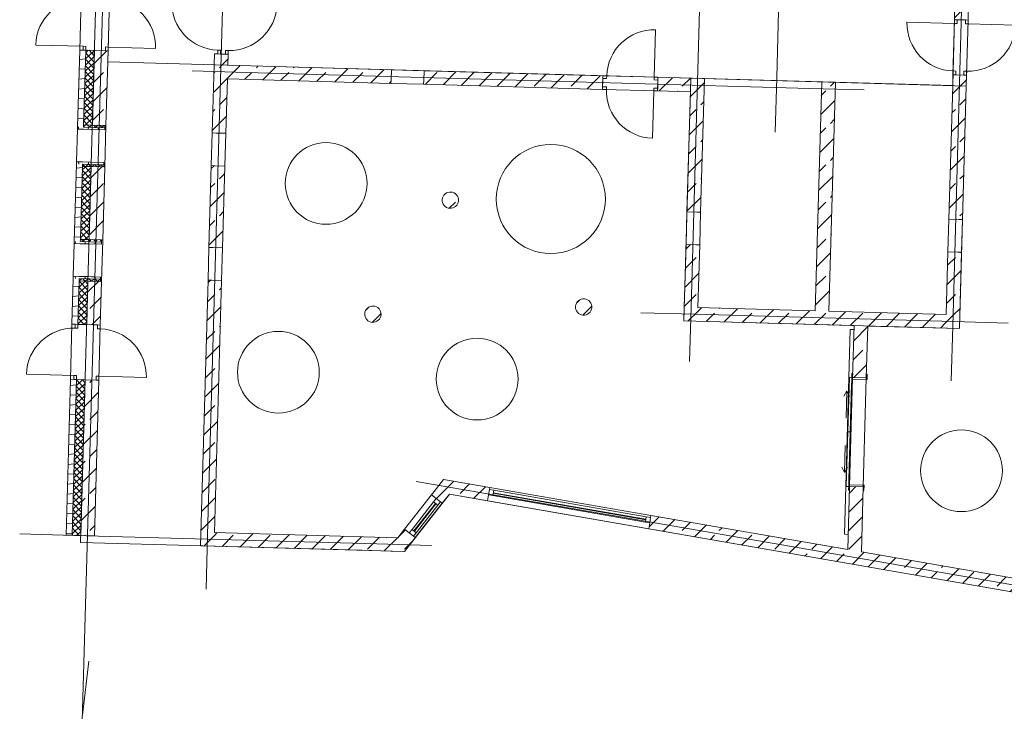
# Model space of a CAD drawing. Extents: x -22247 to 417655, y -187892 to 17509.
# Tile 5 of 62: x -18764 to -715, y -144680 to -131997. Entities that reach past the tile are written whole.
import ezdxf
from ezdxf.lldxf.tags import DXFTag

# ---------------------------------------------------------------- set-up
doc = ezdxf.new("R2010")
doc.units = 0
doc.header["$LTSCALE"] = 50
for name, color, linetype, lineweight in [('02 Raster Gebäude', 7, 'Continuous', 25), ('20 Außenwände', 7, 'Continuous', 25), ('20 Dach Stb-Decke', 7, 'Continuous', 25), ('20 Innenwände', 7, 'Continuous', 25), ('20 Stützen', 7, 'Continuous', 25)]:
    doc.layers.add(name, color=color, linetype=linetype, lineweight=lineweight)
tags = doc.linetypes.add('Raster', pattern=[0.8, 0.4, -0.2, 0, -0.2]).pattern_tags.tags
tags[10:11] = [DXFTag(74, 4), DXFTag(75, 0), DXFTag(340, '0'), DXFTag(46, 1.0), DXFTag(50, 0.0), DXFTag(44, 0.0), DXFTag(45, 0.0)]
tags[8:9] = [DXFTag(74, 4), DXFTag(75, 0), DXFTag(340, '0'), DXFTag(46, 1.0), DXFTag(50, 0.0), DXFTag(44, 0.0), DXFTag(45, 0.0)]
tags[6:7] = [DXFTag(74, 4), DXFTag(75, 0), DXFTag(340, '0'), DXFTag(46, 1.0), DXFTag(50, 0.0), DXFTag(44, 0.0), DXFTag(45, 0.0)]
tags[4:5] = [DXFTag(74, 4), DXFTag(75, 0), DXFTag(340, '0'), DXFTag(46, 1.0), DXFTag(50, 0.0), DXFTag(44, 0.0), DXFTag(45, 0.0)]
tags = doc.linetypes.add('Strichlinie eng', pattern=[0.46, 0.3, -0.16]).pattern_tags.tags
tags[6:7] = [DXFTag(74, 4), DXFTag(75, 0), DXFTag(340, '0'), DXFTag(46, 1.0), DXFTag(50, 0.0), DXFTag(44, 0.0), DXFTag(45, 0.0)]
tags[4:5] = [DXFTag(74, 4), DXFTag(75, 0), DXFTag(340, '0'), DXFTag(46, 1.0), DXFTag(50, 0.0), DXFTag(44, 0.0), DXFTag(45, 0.0)]
tags = doc.linetypes.add('Öffnungslinie Tür Fenster', pattern=[0.46, 0.3, -0.16]).pattern_tags.tags
tags[6:7] = [DXFTag(74, 4), DXFTag(75, 0), DXFTag(340, '0'), DXFTag(46, 1.0), DXFTag(50, 0.0), DXFTag(44, 0.0), DXFTag(45, 0.0)]
tags[4:5] = [DXFTag(74, 4), DXFTag(75, 0), DXFTag(340, '0'), DXFTag(46, 1.0), DXFTag(50, 0.0), DXFTag(44, 0.0), DXFTag(45, 0.0)]
pattern_1 = [(5, (0, 0), (-15.68803, 179.31504), [])]
pattern_2 = [(313.38, (0, 0), (58.14516, 54.946706), []), (43.38, (0, 0), (-54.946706, 58.14516), [])]
pattern_3 = [(45, (0, 0), (-339.4113, 339.4113), []), (45, (-169.7, 169.7), (-339.4113, 339.4113), [360, -120])]

msp = doc.modelspace()

# ---------------------------------------------------------------- hatches: boundary and pattern name
at = {"layer": '20 Außenwände', "linetype": 'Continuous', "lineweight": 0, "ltscale": 3.71293e-05}
h = msp.add_hatch(dxfattribs=at)
h.set_pattern_fill('Holz_Vollholz_Längsholz__7F', scale=1000, style=0, pattern_type=2)
h.set_pattern_definition(pattern_1)
h.paths.add_polyline_path([(-17703, -133963), (-17593, -133966), (-17553, -132557), (-17663, -132553)])
h = msp.add_hatch(dxfattribs=at)
h.set_pattern_fill('Dämmung_hart_2_0009', scale=1000, style=0, pattern_type=2)
h.set_pattern_definition(pattern_2)
h.paths.add_polyline_path([(-17553, -132557), (-17592, -133926), (-17432, -133931), (-17393, -132561)])
h = msp.add_hatch(dxfattribs=at)
h.set_pattern_fill('Beton_Stahlbeton_0009', scale=1000, style=0, pattern_type=2)
h.set_pattern_definition(pattern_3)
h.paths.add_polyline_path([(-17432, -133931), (-17202, -133937), (-17182, -133938), (-17144, -132568), (-17393, -132561)])
h = msp.add_hatch(dxfattribs=at)
h.set_pattern_fill('Dämmung_hart_2_0009', scale=1000, style=0, pattern_type=2)
h.set_pattern_definition(pattern_2)
h.paths.add_polyline_path([(-17592, -133926), (-17593, -133966), (-17203, -133977), (-17202, -133937)])
h = msp.add_hatch(dxfattribs=at)
h.set_pattern_fill('Holz_Vollholz_Längsholz__7F', scale=1000, style=0, pattern_type=2)
h.set_pattern_definition([(85, (-17712.84, -134302.74), (-179.315, 15.69), [])])
h.paths.add_polyline_path([(-17703, -133963), (-17704, -134003), (-17205, -134017), (-17203, -133977)])
h = msp.add_hatch(dxfattribs=at)
h.set_pattern_fill('Holz_Vollholz_Längsholz__7F', scale=1000, style=0, pattern_type=2)
h.set_pattern_definition(pattern_1)
h.paths.add_polyline_path([(-17763, -136062), (-17653, -136065), (-17612, -134646), (-17722, -134643)])
h = msp.add_hatch(dxfattribs=at)
h.set_pattern_fill('Holz_Vollholz_Längsholz__7F', scale=1000, style=0, pattern_type=2)
h.set_pattern_definition([(95, (-17712.84, -134302.74), (179.315, 15.69), [])])
h.paths.add_polyline_path([(-17722, -134643), (-17223, -134657), (-17222, -134617), (-17721, -134603)])
h = msp.add_hatch(dxfattribs=at)
h.set_pattern_fill('Dämmung_hart_2_0009', scale=1000, style=0, pattern_type=2)
h.set_pattern_definition(pattern_2)
h.paths.add_polyline_path([(-17614, -134686), (-17224, -134697), (-17223, -134657), (-17612, -134646)])
h = msp.add_hatch(dxfattribs=at)
h.set_pattern_fill('Dämmung_hart_2_0009', scale=1000, style=0, pattern_type=2)
h.set_pattern_definition(pattern_2)
h.paths.add_polyline_path([(-17614, -134686), (-17652, -136025), (-17492, -136030), (-17454, -134690)])
h = msp.add_hatch(dxfattribs=at)
h.set_pattern_fill('Beton_Stahlbeton_0009', scale=1000, style=0, pattern_type=2)
h.set_pattern_definition(pattern_3)
h.paths.add_polyline_path([(-17454, -134690), (-17492, -136030), (-17262, -136036), (-17242, -136037), (-17204, -134697), (-17224, -134697)])
h = msp.add_hatch(dxfattribs=at)
h.set_pattern_fill('Holz_Vollholz_Längsholz__7F', scale=1000, style=0, pattern_type=2)
h.set_pattern_definition([(85, (-17772.2, -136401.9), (-179.315, 15.69), [])])
h.paths.add_polyline_path([(-17763, -136062), (-17764, -136102), (-17264, -136116), (-17263, -136076)])
h = msp.add_hatch(dxfattribs=at)
h.set_pattern_fill('Dämmung_hart_2_0009', scale=1000, style=0, pattern_type=2)
h.set_pattern_definition(pattern_2)
h.paths.add_polyline_path([(-17652, -136025), (-17653, -136065), (-17263, -136076), (-17262, -136036)])
h = msp.add_hatch(dxfattribs=at)
h.set_pattern_fill('Holz_Vollholz_Längsholz__7F', scale=1000, style=0, pattern_type=2)
h.set_pattern_definition(pattern_1)
h.paths.add_polyline_path([(-17806, -137581), (-17696, -137585), (-17672, -136745), (-17782, -136742)])
h = msp.add_hatch(dxfattribs=at)
h.set_pattern_fill('Holz_Vollholz_Längsholz__7F', scale=1000, style=0, pattern_type=2)
h.set_pattern_definition([(95, (-17772.2, -136401.9), (179.315, 15.69), [])])
h.paths.add_polyline_path([(-17782, -136742), (-17282, -136756), (-17281, -136716), (-17781, -136702)])
h = msp.add_hatch(dxfattribs=at)
h.set_pattern_fill('Dämmung_hart_2_0009', scale=1000, style=0, pattern_type=2)
h.set_pattern_definition(pattern_2)
h.paths.add_polyline_path([(-17673, -136785), (-17696, -137585), (-17536, -137589), (-17513, -136789)])
h = msp.add_hatch(dxfattribs=at)
h.set_pattern_fill('Dämmung_hart_2_0009', scale=1000, style=0, pattern_type=2)
h.set_pattern_definition(pattern_2)
h.paths.add_polyline_path([(-17673, -136785), (-17283, -136796), (-17282, -136756), (-17672, -136745)])
h = msp.add_hatch(dxfattribs=at)
h.set_pattern_fill('Beton_Stahlbeton_0009', scale=1000, style=0, pattern_type=2)
h.set_pattern_definition(pattern_3)
h.paths.add_polyline_path([(-17536, -137589), (-17286, -137596), (-17263, -136796), (-17283, -136796), (-17513, -136789)])
h = msp.add_hatch(dxfattribs=at)
h.set_pattern_fill('Holz_Vollholz_Längsholz__7F', scale=1000, style=0, pattern_type=2)
h.set_pattern_definition(pattern_1)
h.paths.add_polyline_path([(-17915, -141449), (-17805, -141452), (-17724, -138594), (-17834, -138591)])
h = msp.add_hatch(dxfattribs=at)
h.set_pattern_fill('Dämmung_hart_2_0009', scale=1000, style=0, pattern_type=2)
h.set_pattern_definition(pattern_2)
h.paths.add_polyline_path([(-17805, -141452), (-17645, -141456), (-17564, -138599), (-17724, -138594)])
h = msp.add_hatch(dxfattribs=at)
h.set_pattern_fill('Beton_Stahlbeton_0009', scale=1000, style=0, pattern_type=2)
h.set_pattern_definition(pattern_3)
h.paths.add_polyline_path([(-17564, -138599), (-17645, -141456), (-17395, -141464), (-17314, -138606)])
at = {"layer": '20 Innenwände', "linetype": 'Continuous', "lineweight": 0, "ltscale": 3.71293e-05}
h = msp.add_hatch(dxfattribs=at)
h.set_pattern_fill('Beton_Stahlbeton_0009', scale=1000, style=0, pattern_type=2)
h.set_pattern_definition(pattern_3)
h.paths.add_polyline_path([(-1627, -131997), (-1377, -132004), (-1369, -131714), (-1619, -131707)])
h = msp.add_hatch(dxfattribs=at)
h.set_pattern_fill('Beton_Stahlbeton_0009', scale=1000, style=0, pattern_type=2)
h.set_pattern_definition(pattern_3)
h.paths.add_polyline_path([(-15200, -132823), (-14950, -132830), (-14944, -132630), (-15194, -132623)])
h = msp.add_hatch(dxfattribs=at)
h.set_pattern_fill('Beton_Stahlbeton_0009', scale=1000, style=0, pattern_type=2)
h.set_pattern_definition(pattern_3)
h.paths.add_polyline_path([(-15235, -134073), (-14985, -134080), (-14950, -132830), (-15200, -132823)])
h = msp.add_hatch(dxfattribs=at)
h.set_pattern_fill('Beton_Stahlbeton_0009', scale=1000, style=0, pattern_type=2)
h.set_pattern_definition(pattern_3)
h.paths.add_polyline_path([(-14950, -132830), (-14957, -133080), (-11958, -133165), (-11951, -132915)])
h = msp.add_hatch(dxfattribs=at)
h.set_pattern_fill('Beton_Stahlbeton_0009', scale=1000, style=0, pattern_type=2)
h.set_pattern_definition(pattern_3)
h.paths.add_polyline_path([(-11359, -133182), (-8079, -133275), (-8072, -133025), (-11352, -132932)])
h = msp.add_hatch(dxfattribs=at)
h.set_pattern_fill('Beton_Stahlbeton_0009', scale=1000, style=0, pattern_type=2)
h.set_pattern_definition(pattern_3)
h.paths.add_polyline_path([(-1661, -133206), (-1411, -133213), (-1406, -133013), (-1656, -133006)])
h = msp.add_hatch(dxfattribs=at)
h.set_pattern_fill('Beton_Stahlbeton_0009', scale=1000, style=0, pattern_type=2)
h.set_pattern_definition(pattern_3)
h.paths.add_polyline_path([(-7070, -133303), (-6470, -133320), (-6463, -133070), (-7063, -133053)])
h = msp.add_hatch(dxfattribs=at)
h.set_pattern_fill('Beton_Stahlbeton_0009', scale=1000, style=0, pattern_type=2)
h.set_pattern_definition(pattern_3)
h.paths.add_polyline_path([(-6470, -133320), (-6213, -133077), (-6463, -133070)])
h = msp.add_hatch(dxfattribs=at)
h.set_pattern_fill('Beton_Stahlbeton_0009', scale=1000, style=0, pattern_type=2)
h.set_pattern_definition(pattern_3)
h.paths.add_polyline_path([(-6470, -133320), (-6220, -133327), (-6213, -133077)])
h = msp.add_hatch(dxfattribs=at)
h.set_pattern_fill('Beton_Stahlbeton_0009', scale=1000, style=0, pattern_type=2)
h.set_pattern_definition(pattern_3)
h.paths.add_polyline_path([(-4062, -133138), (-4181, -137337), (-3931, -137344), (-3812, -133145)])
h = msp.add_hatch(dxfattribs=at)
h.set_pattern_fill('Beton_Stahlbeton_0009', scale=1000, style=0, pattern_type=2)
h.set_pattern_definition(pattern_3)
h.paths.add_polyline_path([(-6470, -133320), (-6532, -135519), (-6282, -135526), (-6220, -133327)])
h = msp.add_hatch(dxfattribs=at)
h.set_pattern_fill('Beton_Stahlbeton_0009', scale=1000, style=0, pattern_type=2)
h.set_pattern_definition(pattern_3)
h.paths.add_polyline_path([(-1661, -133206), (-1731, -135655), (-1481, -135662), (-1411, -133213)])
h = msp.add_hatch(dxfattribs=at)
h.set_pattern_fill('Beton_Stahlbeton_0009', scale=1000, style=0, pattern_type=2)
h.set_pattern_definition(pattern_3)
h.paths.add_polyline_path([(-15252, -134672), (-15295, -136172), (-15045, -136179), (-15002, -134680)])
h = msp.add_hatch(dxfattribs=at)
h.set_pattern_fill('Beton_Stahlbeton_0009', scale=1000, style=0, pattern_type=2)
h.set_pattern_definition(pattern_3)
h.paths.add_polyline_path([(-6581, -137269), (-6332, -137276), (-6299, -136126), (-6549, -136119)])
h = msp.add_hatch(dxfattribs=at)
h.set_pattern_fill('Beton_Stahlbeton_0009', scale=1000, style=0, pattern_type=2)
h.set_pattern_definition(pattern_3)
h.paths.add_polyline_path([(-1780, -137404), (-1530, -137411), (-1498, -136262), (-1747, -136255)])
h = msp.add_hatch(dxfattribs=at)
h.set_pattern_fill('Beton_Stahlbeton_0009', scale=1000, style=0, pattern_type=2)
h.set_pattern_definition(pattern_3)
h.paths.add_polyline_path([(-15442, -141394), (-15192, -141401), (-15062, -136779), (-15312, -136772)])
h = msp.add_hatch(dxfattribs=at)
h.set_pattern_fill('Beton_Stahlbeton_0009', scale=1000, style=0, pattern_type=2)
h.set_pattern_definition(pattern_3)
h.paths.add_polyline_path([(-6581, -137269), (-6589, -137519), (-6332, -137276)])
h = msp.add_hatch(dxfattribs=at)
h.set_pattern_fill('Beton_Stahlbeton_0009', scale=1000, style=0, pattern_type=2)
h.set_pattern_definition(pattern_3)
h.paths.add_polyline_path([(-6332, -137276), (-6589, -137519), (-6339, -137526)])
h = msp.add_hatch(dxfattribs=at)
h.set_pattern_fill('Beton_Stahlbeton_0009', scale=1000, style=0, pattern_type=2)
h.set_pattern_definition(pattern_3)
h.paths.add_polyline_path([(-1780, -137404), (-6332, -137276), (-6339, -137526), (-1787, -137654)])
h = msp.add_hatch(dxfattribs=at)
h.set_pattern_fill('Beton_Stahlbeton_0009', scale=1000, style=0, pattern_type=2)
h.set_pattern_definition(pattern_3)
h.paths.add_polyline_path([(-1787, -137654), (-1537, -137661), (-1780, -137404)])
h = msp.add_hatch(dxfattribs=at)
h.set_pattern_fill('Beton_Stahlbeton_0009', scale=1000, style=0, pattern_type=2)
h.set_pattern_definition(pattern_3)
h.paths.add_polyline_path([(-1780, -137404), (-1537, -137661), (-1530, -137411)])
h = msp.add_hatch(dxfattribs=at)
h.set_pattern_fill('Beton_Stahlbeton_0009', scale=1000, style=0, pattern_type=2)
h.set_pattern_definition(pattern_3)
h.paths.add_polyline_path([(-3468, -137607), (-3495, -138557), (-3245, -138564), (-3218, -137614)])
h = msp.add_hatch(dxfattribs=at)
h.set_pattern_fill('Beton_Stahlbeton_0009', scale=1000, style=0, pattern_type=2)
h.set_pattern_definition(pattern_3)
h.paths.add_polyline_path([(-11168, -140650), (-10888, -140699), (-10993, -140427)])
h = msp.add_hatch(dxfattribs=at)
h.set_pattern_fill('Beton_Stahlbeton_0009', scale=1000, style=0, pattern_type=2)
h.set_pattern_definition(pattern_3)
h.paths.add_polyline_path([(-10993, -140427), (-10888, -140699), (-10713, -140476)])
h = msp.add_hatch(dxfattribs=at)
h.set_pattern_fill('Beton_Stahlbeton_0009', scale=1000, style=0, pattern_type=2)
h.set_pattern_definition(pattern_3)
h.paths.add_polyline_path([(-10713, -140476), (-10888, -140699), (-10190, -140820), (-10147, -140574)])
h = msp.add_hatch(dxfattribs=at)
h.set_pattern_fill('Beton_Stahlbeton_0009', scale=1000, style=0, pattern_type=2)
h.set_pattern_definition(pattern_3)
h.paths.add_polyline_path([(-3584, -141711), (-3335, -141755), (-3302, -140563), (-3552, -140556)])
h = msp.add_hatch(dxfattribs=at)
h.set_pattern_fill('Beton_Stahlbeton_0009', scale=1000, style=0, pattern_type=2)
h.set_pattern_definition(pattern_3)
h.paths.add_polyline_path([(-11168, -140650), (-11214, -140709), (-11018, -140864), (-10888, -140699)])
h = msp.add_hatch(dxfattribs=at)
h.set_pattern_fill('Beton_Stahlbeton_0009', scale=1000, style=0, pattern_type=2)
h.set_pattern_definition(pattern_3)
h.paths.add_polyline_path([(-7234, -141332), (1392, -142828), (1435, -142582), (-7192, -141086)])
h = msp.add_hatch(dxfattribs=at)
h.set_pattern_fill('Beton_Stahlbeton_0009', scale=1000, style=0, pattern_type=2)
h.set_pattern_definition(pattern_3)
h.paths.add_polyline_path([(-15442, -141394), (-15449, -141644), (-15192, -141401)])
h = msp.add_hatch(dxfattribs=at)
h.set_pattern_fill('Beton_Stahlbeton_0009', scale=1000, style=0, pattern_type=2)
h.set_pattern_definition(pattern_3)
h.paths.add_polyline_path([(-15192, -141401), (-15449, -141644), (-15200, -141651)])
h = msp.add_hatch(dxfattribs=at)
h.set_pattern_fill('Beton_Stahlbeton_0009', scale=1000, style=0, pattern_type=2)
h.set_pattern_definition(pattern_3)
h.paths.add_polyline_path([(-11832, -141496), (-15192, -141401), (-15200, -141651), (-12024, -141741)])
h = msp.add_hatch(dxfattribs=at)
h.set_pattern_fill('Beton_Stahlbeton_0009', scale=1000, style=0, pattern_type=2)
h.set_pattern_definition(pattern_3)
h.paths.add_polyline_path([(-12024, -141741), (-11713, -141749), (-11832, -141496)])
h = msp.add_hatch(dxfattribs=at)
h.set_pattern_fill('Beton_Stahlbeton_0009', scale=1000, style=0, pattern_type=2)
h.set_pattern_definition(pattern_3)
h.paths.add_polyline_path([(-11832, -141496), (-11521, -141505), (-11512, -141493), (-11708, -141339)])
h = msp.add_hatch(dxfattribs=at)
h.set_pattern_fill('Beton_Stahlbeton_0009', scale=1000, style=0, pattern_type=2)
h.set_pattern_definition(pattern_3)
h.paths.add_polyline_path([(-11832, -141496), (-11713, -141749), (-11521, -141505)])
at = {"layer": '20 Stützen', "linetype": 'Continuous', "lineweight": 0, "ltscale": 3.71293e-05}
h = msp.add_hatch(dxfattribs=at)
h.set_pattern_fill('Beton_Stahlbeton_0009', scale=1000, style=0, pattern_type=2)
h.set_pattern_definition(pattern_3)
h.paths.add_polyline_path([(-10886, -135157, 0.414214), (-11019, -135323, 0.414214), (-10853, -135455, 0.414214), (-10720, -135289, 0.414214)])
h = msp.add_hatch(dxfattribs=at)
h.set_pattern_fill('Beton_Stahlbeton_0009', scale=1000, style=0, pattern_type=2)
h.set_pattern_definition(pattern_3)
h.paths.add_polyline_path([(-8442, -137116, 0.414214), (-8575, -137281, 0.414214), (-8409, -137414, 0.414214), (-8277, -137248, 0.414214)])
h = msp.add_hatch(dxfattribs=at)
h.set_pattern_fill('Beton_Stahlbeton_0009', scale=1000, style=0, pattern_type=2)
h.set_pattern_definition(pattern_3)
h.paths.add_polyline_path([(-12299, -137547, 0.414214), (-12140, -137406, 0.414214), (-12280, -137247, 0.414214), (-12439, -137388, 0.414214)])

# ---------------------------------------------------------------- linework, layer by layer
at = {"layer": '02 Raster Gebäude', "color": 1, "linetype": 'Raster', "lineweight": 18, "ltscale": 0.000188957, "true_color": 0xf50000}
for p, q in [((-17748, -149526), (-16939, -120927)), ((-17748, -149526), (-16939, -120927)), ((-4561, -121548), (-4887, -133058)), ((-4561, -121548), (-4887, -133058)), ((-6015, -121656), (-6456, -137266)), ((-6015, -121656), (-6456, -137266)), ((-1321, -125595), (-1661, -137618)), ((-1321, -125595), (-1661, -137618)), ((-15319, -141442), (-14935, -127871)), ((-15319, -141442), (-14935, -127871)), ((-14605, -132965), (-15605, -132937)), ((-14605, -132965), (-15605, -132937)), ((-4284, -133257), (-14605, -132965)), ((-4284, -133257), (-14605, -132965)), ((-4887, -133058), (-4915, -134058)), ((-4887, -133058), (-4915, -134058)), ((-4284, -133257), (-3285, -133285)), ((-4284, -133257), (-3285, -133285)), ((-6456, -137266), (-6485, -138266)), ((-6456, -137266), (-6485, -138266)), ((-6379, -137399), (-7378, -137371)), ((-6379, -137399), (-7378, -137371)), ((-1644, -137533), (-6379, -137399)), ((-1644, -137533), (-6379, -137399)), ((-1644, -137533), (-644, -137562)), ((-1644, -137533), (-644, -137562)), ((-1661, -137618), (-1689, -138617)), ((-1661, -137618), (-1689, -138617)), ((-10508, -140638), (-11494, -140467)), ((-10508, -140638), (-11494, -140467)), ((6803, -143639), (-10508, -140638)), ((6803, -143639), (-10508, -140638)), ((-17765, -141453), (-18764, -141425)), ((-17765, -141453), (-18764, -141425)), ((-17765, -141453), (-12216, -141610)), ((-17765, -141453), (-12216, -141610)), ((-15319, -141442), (-15347, -142442)), ((-15319, -141442), (-15347, -142442)), ((-12216, -141610), (-11216, -141638)), ((-12216, -141610), (-11216, -141638)), ((-17610, -144750), (-17495, -143757)), ((-17610, -144750), (-17495, -143757))]:
    msp.add_line(p, q, dxfattribs=at)
at = {"layer": '20 Außenwände', "color": 7, "linetype": 'Continuous', "lineweight": 13, "ltscale": 3.71293e-05}
for p, q in [((-17635, -131544), (-17663, -132553)), ((-17635, -131544), (-17663, -132553)), ((-17115, -131559), (-17144, -132568)), ((-17115, -131559), (-17144, -132568)), ((-17601, -132485), (-18471, -132461)), ((-17663, -132553), (-17553, -132557)), ((-17663, -132553), (-17603, -132555)), ((-17601, -132485), (-17603, -132555)), ((-17603, -132555), (-17553, -132557)), ((-17603, -132555), (-17553, -132557)), ((-17603, -132555), (-17553, -132557)), ((-17551, -132487), (-17601, -132485)), ((-17553, -132557), (-17592, -133926)), ((-17553, -132557), (-17551, -132487)), ((-17553, -132557), (-17393, -132561)), ((-17553, -132557), (-17393, -132561)), ((-17393, -132561), (-17432, -133931)), ((-17393, -132561), (-17194, -132567)), ((-17393, -132561), (-17144, -132568)), ((-17194, -132567), (-17192, -132497)), ((-17144, -132568), (-17194, -132567)), ((-17194, -132567), (-17144, -132568)), ((-17194, -132567), (-17144, -132568)), ((-17192, -132497), (-17142, -132498)), ((-17142, -132498), (-17144, -132568)), ((-17142, -132498), (-16272, -132523)), ((-17592, -133926), (-17593, -133966)), ((-17592, -133926), (-17432, -133931)), ((-17703, -133963), (-17704, -134003)), ((-17205, -134017), (-17704, -134003)), ((-17704, -134003), (-17594, -134006)), ((-17594, -134006), (-17434, -134010)), ((-17203, -133977), (-17593, -133966)), ((-17593, -133966), (-17203, -133977)), ((-17434, -134010), (-17205, -134017)), ((-17432, -133931), (-17202, -133937)), ((-17205, -134017), (-17202, -133937)), ((-17203, -133977), (-17205, -134017)), ((-17202, -133937), (-17203, -133977)), ((-17202, -133937), (-17182, -133938)), ((-17722, -134643), (-17721, -134603)), ((-17222, -134617), (-17721, -134603)), ((-17721, -134603), (-17611, -134606)), ((-17614, -134686), (-17612, -134646)), ((-17223, -134657), (-17612, -134646)), ((-17612, -134646), (-17223, -134657)), ((-17611, -134606), (-17451, -134610)), ((-17451, -134610), (-17222, -134617)), ((-17222, -134617), (-17224, -134697)), ((-17223, -134657), (-17222, -134617)), ((-17614, -134686), (-17652, -136025)), ((-17614, -134686), (-17454, -134690)), ((-17454, -134690), (-17492, -136030)), ((-17454, -134690), (-17224, -134697)), ((-17224, -134697), (-17223, -134657)), ((-17224, -134697), (-17204, -134697)), ((-17763, -136062), (-17764, -136102)), ((-17652, -136025), (-17653, -136065)), ((-17263, -136076), (-17653, -136065)), ((-17653, -136065), (-17263, -136076)), ((-17652, -136025), (-17492, -136030)), ((-17492, -136030), (-17262, -136036)), ((-17264, -136116), (-17262, -136036)), ((-17263, -136076), (-17264, -136116)), ((-17262, -136036), (-17263, -136076)), ((-17262, -136036), (-17242, -136037)), ((-17264, -136116), (-17764, -136102)), ((-17764, -136102), (-17654, -136105)), ((-17654, -136105), (-17494, -136110)), ((-17494, -136110), (-17264, -136116)), ((-17782, -136742), (-17781, -136702)), ((-17281, -136716), (-17781, -136702)), ((-17781, -136702), (-17671, -136705)), ((-17673, -136785), (-17696, -137585)), ((-17673, -136785), (-17672, -136745)), ((-17673, -136785), (-17513, -136789)), ((-17282, -136756), (-17672, -136745)), ((-17672, -136745), (-17282, -136756)), ((-17671, -136705), (-17511, -136709)), ((-17513, -136789), (-17536, -137589)), ((-17513, -136789), (-17283, -136796)), ((-17511, -136709), (-17281, -136716)), ((-17281, -136716), (-17283, -136796)), ((-17283, -136796), (-17282, -136756)), ((-17283, -136796), (-17263, -136796)), ((-17282, -136756), (-17281, -136716)), ((-17806, -137581), (-17834, -138591)), ((-17806, -137581), (-17834, -138591)), ((-17806, -137581), (-17696, -137585)), ((-17806, -137581), (-17746, -137583)), ((-17748, -137653), (-17746, -137583)), ((-17698, -137655), (-17748, -137653)), ((-17746, -137583), (-17696, -137585)), ((-17746, -137583), (-17696, -137585)), ((-17746, -137583), (-17696, -137585)), ((-17696, -137585), (-17698, -137655)), ((-17696, -137585), (-17536, -137589)), ((-17696, -137585), (-17536, -137589)), ((-17536, -137589), (-17336, -137595)), ((-17536, -137589), (-17286, -137596)), ((-17336, -137595), (-17338, -137665)), ((-17338, -137665), (-17288, -137666)), ((-17286, -137596), (-17336, -137595)), ((-17336, -137595), (-17286, -137596)), ((-17336, -137595), (-17286, -137596)), ((-17286, -137596), (-17314, -138606)), ((-17286, -137596), (-17314, -138606)), ((-17288, -137666), (-17286, -137596)), ((-17772, -138523), (-18642, -138498)), ((-17834, -138591), (-17724, -138594)), ((-17834, -138591), (-17774, -138593)), ((-17724, -138594), (-17805, -141452)), ((-17772, -138523), (-17774, -138593)), ((-17774, -138593), (-17724, -138594)), ((-17774, -138593), (-17724, -138594)), ((-17774, -138593), (-17724, -138594)), ((-17722, -138524), (-17772, -138523)), ((-17724, -138594), (-17722, -138524)), ((-17724, -138594), (-17564, -138599)), ((-17724, -138594), (-17564, -138599)), ((-17564, -138599), (-17645, -141456)), ((-17564, -138599), (-17364, -138604)), ((-17564, -138599), (-17314, -138606)), ((-17364, -138604), (-17362, -138534)), ((-17314, -138606), (-17364, -138604)), ((-17364, -138604), (-17314, -138606)), ((-17364, -138604), (-17314, -138606)), ((-17362, -138534), (-17312, -138536)), ((-17312, -138536), (-17314, -138606)), ((-17312, -138536), (-16443, -138560))]:
    msp.add_line(p, q, dxfattribs=at)
at = {"layer": '20 Außenwände', "color": 7, "linetype": 'Öffnungslinie Tür Fenster', "lineweight": 13, "ltscale": 3.71293e-05}
for p, q in [((-17721, -134603), (-17704, -134003)), ((-17704, -134003), (-17594, -134006)), ((-17594, -134006), (-17434, -134010)), ((-17434, -134010), (-17205, -134017)), ((-17205, -134017), (-17202, -133937)), ((-17204, -134697), (-17182, -133938)), ((-17202, -133937), (-17182, -133938)), ((-17721, -134603), (-17611, -134606)), ((-17611, -134606), (-17451, -134610)), ((-17451, -134610), (-17222, -134617)), ((-17222, -134617), (-17224, -134697)), ((-17224, -134697), (-17204, -134697)), ((-17264, -136116), (-17262, -136036)), ((-17263, -136796), (-17242, -136037)), ((-17262, -136036), (-17242, -136037)), ((-17781, -136702), (-17764, -136102)), ((-17764, -136102), (-17654, -136105)), ((-17654, -136105), (-17494, -136110)), ((-17494, -136110), (-17264, -136116)), ((-17781, -136702), (-17671, -136705)), ((-17671, -136705), (-17511, -136709)), ((-17511, -136709), (-17281, -136716)), ((-17281, -136716), (-17283, -136796)), ((-17283, -136796), (-17263, -136796))]:
    msp.add_line(p, q, dxfattribs=at)
at = {"layer": '20 Außenwände', "color": 7, "linetype": 'Continuous', "lineweight": 13, "ltscale": 3.71293e-05}
for points in [[(-17663, -132553), (-17703, -133963)], [(-17182, -133938), (-17144, -132568)], [(-17722, -134643), (-17763, -136062)], [(-17242, -136037), (-17204, -134697)], [(-17782, -136742), (-17806, -137581)], [(-17286, -137596), (-17263, -136796)], [(-17834, -138591), (-17915, -141449)], [(-17395, -141464), (-17314, -138606)], [(-17915, -141449), (-17805, -141452)], [(-17805, -141452), (-17645, -141456)], [(-17645, -141456), (-17395, -141464)]]:
    msp.add_lwpolyline(points, dxfattribs=at)
for centre, start, end in [((-17601, -132485), 88.38, 178.38), ((-17142, -132498), 358.38, 88.38), ((-17772, -138523), 88.38, 178.38), ((-17312, -138536), 358.38, 88.38)]:
    msp.add_arc(centre, 870, start, end, dxfattribs=at)
at = {"layer": '20 Dach Stb-Decke', "color": 7, "linetype": 'Öffnungslinie Tür Fenster', "lineweight": 13, "ltscale": 3.71293e-05}
for points in [[(-17060, -120781), (11645, -121593), (10177, -139760), (6853, -143775), (-404, -142517), (-10888, -140699), (-11713, -141749), (-11963, -141742), (-12493, -141727), (-17649, -141581)], [(-17149, -132768), (-6213, -133077), (-1661, -133206), (-1619, -131707), (-4971, -131612), (-4682, -121382), (-5881, -121348), (-6170, -131578), (-15158, -131324), (-15161, -131445), (-17110, -131390)], [(-6463, -133070), (-6589, -137519), (-1537, -137661), (-1411, -133213)]]:
    msp.add_lwpolyline(points, close=True, dxfattribs=at)
for points in [[(-13897, -134999, 1), (-12397, -134999, 1)], [(-8028, -135286, 1), (-10028, -135286, 1)], [(-13272, -138462, 1), (-14772, -138462, 1)], [(-9628, -138587, 1), (-11128, -138587, 1)], [(-750, -140268, 1), (-2250, -140268, 1)]]:
    msp.add_lwpolyline(points, format="xyb", close=True, dxfattribs=at)
at = {"layer": '20 Innenwände', "color": 7, "linetype": 'Continuous', "lineweight": 13, "ltscale": 3.71293e-05}
for p, q in [((-1629, -132067), (-2499, -132042)), ((-1656, -133006), (-1627, -131997)), ((-1656, -133006), (-1627, -131997)), ((-1629, -132067), (-1627, -131997)), ((-1579, -132068), (-1629, -132067)), ((-1427, -132002), (-1627, -131997)), ((-1627, -131997), (-1577, -131998)), ((-1577, -131998), (-1627, -131997)), ((-1577, -131998), (-1627, -131997)), ((-1577, -131998), (-1579, -132068)), ((-1377, -132004), (-1577, -131998)), ((-1427, -132002), (-1429, -132072)), ((-1429, -132072), (-1379, -132074)), ((-1377, -132004), (-1427, -132002)), ((-1377, -132004), (-1427, -132002)), ((-1377, -132004), (-1427, -132002)), ((-1406, -133013), (-1377, -132004)), ((-1406, -133013), (-1377, -132004)), ((-1379, -132074), (-1377, -132004)), ((-1379, -132074), (-509, -132098)), ((-7132, -133051), (-7108, -132182)), ((-15134, -132625), (-15194, -132623)), ((-14994, -132629), (-15194, -132623)), ((-15132, -132555), (-15134, -132625)), ((-15134, -132625), (-15084, -132626)), ((-15084, -132626), (-15134, -132625)), ((-15084, -132626), (-15134, -132625)), ((-15082, -132556), (-15132, -132555)), ((-15084, -132626), (-15082, -132556)), ((-14944, -132630), (-15084, -132626)), ((-14994, -132629), (-14992, -132559)), ((-14944, -132630), (-14994, -132629)), ((-14944, -132630), (-14994, -132629)), ((-14944, -132630), (-14994, -132629)), ((-14992, -132559), (-14942, -132560)), ((-14942, -132560), (-14944, -132630)), ((-11956, -133095), (-11951, -132915)), ((-11956, -133095), (-11951, -132915)), ((-11951, -132915), (-11352, -132932)), ((-11357, -133112), (-11352, -132932)), ((-11357, -133112), (-11352, -132932)), ((-8078, -133225), (-8072, -133025)), ((-8072, -133025), (-8074, -133075)), ((-8074, -133075), (-8072, -133025)), ((-8074, -133075), (-8072, -133025)), ((-8072, -133025), (-7063, -133053)), ((-8002, -133027), (-8072, -133025)), ((-8072, -133025), (-7063, -133053)), ((-1654, -132936), (-1656, -133006)), ((-1456, -133012), (-1656, -133006)), ((-1656, -133006), (-1606, -133008)), ((-1606, -133008), (-1656, -133006)), ((-1606, -133008), (-1656, -133006)), ((-1604, -132938), (-1654, -132936)), ((-1606, -133008), (-1604, -132938)), ((-1406, -133013), (-1606, -133008)), ((-1456, -133012), (-1454, -132942)), ((-1406, -133013), (-1456, -133012)), ((-1406, -133013), (-1456, -133012)), ((-1406, -133013), (-1456, -133012)), ((-1454, -132942), (-1404, -132943)), ((-1404, -132943), (-1406, -133013)), ((-11958, -133165), (-11956, -133095)), ((-11958, -133165), (-11956, -133095)), ((-11958, -133165), (-11359, -133182)), ((-11359, -133182), (-11357, -133112)), ((-11359, -133182), (-11357, -133112)), ((-8079, -133275), (-8074, -133075)), ((-8074, -133075), (-8004, -133077)), ((-8004, -133077), (-8002, -133027)), ((-7134, -133101), (-7132, -133051)), ((-7064, -133103), (-7134, -133101)), ((-7132, -133051), (-7063, -133053)), ((-7070, -133303), (-7064, -133103)), ((-7068, -133253), (-7063, -133053)), ((-7063, -133053), (-7064, -133103)), ((-7064, -133103), (-7063, -133053)), ((-7064, -133103), (-7063, -133053)), ((-8079, -133275), (-8078, -133225)), ((-8079, -133275), (-8078, -133225)), ((-8079, -133275), (-8078, -133225)), ((-8079, -133275), (-7070, -133303)), ((-8079, -133275), (-7070, -133303)), ((-8009, -133277), (-8079, -133275)), ((-8078, -133225), (-8008, -133227)), ((-8008, -133227), (-8009, -133277)), ((-7140, -133301), (-7164, -134171)), ((-7138, -133251), (-7140, -133301)), ((-7140, -133301), (-7070, -133303)), ((-7068, -133253), (-7138, -133251)), ((-7070, -133303), (-7068, -133253)), ((-7070, -133303), (-7068, -133253)), ((-7070, -133303), (-7068, -133253)), ((-15252, -134672), (-15235, -134073)), ((-15235, -134073), (-15165, -134075)), ((-15235, -134073), (-15165, -134075)), ((-15165, -134075), (-14985, -134080)), ((-15165, -134075), (-14985, -134080)), ((-15002, -134680), (-14985, -134080)), ((-15252, -134672), (-15182, -134674)), ((-15252, -134672), (-15182, -134674)), ((-15182, -134674), (-15002, -134680)), ((-15182, -134674), (-15002, -134680)), ((-6532, -135519), (-6549, -136119)), ((-6352, -135524), (-6532, -135519)), ((-6352, -135524), (-6532, -135519)), ((-6282, -135526), (-6352, -135524)), ((-6282, -135526), (-6352, -135524)), ((-6282, -135526), (-6299, -136126)), ((-1747, -136255), (-1731, -135655)), ((-1551, -135660), (-1731, -135655)), ((-1551, -135660), (-1731, -135655)), ((-1481, -135662), (-1551, -135660)), ((-1481, -135662), (-1551, -135660)), ((-1498, -136262), (-1481, -135662)), ((-15295, -136172), (-15312, -136772)), ((-15295, -136172), (-15225, -136174)), ((-15295, -136172), (-15225, -136174)), ((-15225, -136174), (-15045, -136179)), ((-15225, -136174), (-15045, -136179)), ((-15045, -136179), (-15062, -136779)), ((-6369, -136124), (-6549, -136119)), ((-6369, -136124), (-6549, -136119)), ((-6299, -136126), (-6369, -136124)), ((-6299, -136126), (-6369, -136124)), ((-1568, -136260), (-1747, -136255)), ((-1568, -136260), (-1747, -136255)), ((-1498, -136262), (-1568, -136260)), ((-1498, -136262), (-1568, -136260)), ((-15312, -136772), (-15242, -136774)), ((-15312, -136772), (-15242, -136774)), ((-15242, -136774), (-15062, -136779)), ((-15242, -136774), (-15062, -136779)), ((-3555, -138555), (-3583, -139555)), ((-3510, -138556), (-3555, -138555)), ((-3495, -138557), (-3552, -140556)), ((-3538, -139556), (-3510, -138556)), ((-3511, -138586), (-3508, -138486)), ((-3231, -138594), (-3511, -138586)), ((-3508, -138486), (-3493, -138487)), ((-3493, -138487), (-3495, -138557)), ((-3495, -138557), (-3245, -138564)), ((-3495, -138557), (-3245, -138564)), ((-3495, -138557), (-3245, -138564)), ((-3495, -138557), (-3245, -138564)), ((-3245, -138564), (-3302, -140563)), ((-3245, -138564), (-3243, -138494)), ((-3243, -138494), (-3228, -138494)), ((-3228, -138494), (-3231, -138594)), ((-3602, -138804), (-3655, -138902)), ((-3602, -138804), (-3616, -139304)), ((-3602, -138804), (-3555, -138905)), ((-3612, -140554), (-3583, -139555)), ((-3583, -139555), (-3538, -139556)), ((-3583, -139555), (-3538, -139556)), ((-3538, -139556), (-3567, -140555)), ((-3645, -140303), (-3630, -139803)), ((-3645, -140303), (-3692, -140202)), ((-3645, -140303), (-3592, -140205)), ((-10154, -140613), (-10147, -140574)), ((-10154, -140613), (-10147, -140574)), ((-7192, -141086), (-10147, -140574)), ((-3567, -140555), (-3612, -140554)), ((-3569, -140625), (-3566, -140525)), ((-3566, -140525), (-3286, -140533)), ((-3552, -140556), (-3554, -140626)), ((-3552, -140556), (-3302, -140563)), ((-3302, -140563), (-3552, -140556)), ((-3552, -140556), (-3302, -140563)), ((-3552, -140556), (-3302, -140563)), ((-3304, -140633), (-3302, -140563)), ((-3286, -140533), (-3289, -140633)), ((-11214, -140709), (-11708, -141339)), ((-11214, -140709), (-11128, -140777)), ((-11214, -140709), (-11128, -140777)), ((-11177, -140840), (-11128, -140777)), ((-11128, -140777), (-11049, -140839)), ((-11128, -140777), (-11049, -140839)), ((-11128, -140777), (-11049, -140839)), ((-10190, -140820), (-10171, -140712)), ((-10190, -140820), (-10171, -140712)), ((-10171, -140712), (-10154, -140613)), ((-10171, -140712), (-10154, -140613)), ((-10171, -140712), (-10154, -140613)), ((-10093, -140725), (-10171, -140712)), ((-10154, -140613), (-10075, -140627)), ((-10075, -140627), (-10093, -140725)), ((-7294, -141210), (-10093, -140725)), ((-7287, -141166), (-10085, -140681)), ((-10083, -140671), (-7285, -141156)), ((-10075, -140627), (-7277, -141112)), ((-3554, -140626), (-3569, -140625)), ((-3289, -140633), (-3304, -140633)), ((-11572, -141344), (-11177, -140840)), ((-11537, -141371), (-11142, -140868)), ((-11134, -140874), (-11529, -141378)), ((-11018, -140864), (-11512, -141493)), ((-11098, -140902), (-11494, -141405)), ((-11098, -140902), (-11177, -140840)), ((-11049, -140839), (-11098, -140902)), ((-11049, -140839), (-11018, -140864)), ((-11049, -140839), (-11018, -140864)), ((-7234, -141332), (-10190, -140820)), ((-7294, -141210), (-7277, -141112)), ((-7277, -141112), (-7198, -141126)), ((-7215, -141224), (-7198, -141126)), ((-7215, -141224), (-7198, -141126)), ((-7215, -141224), (-7198, -141126)), ((-7198, -141126), (-7192, -141086)), ((-7198, -141126), (-7192, -141086)), ((-7215, -141224), (-7294, -141210)), ((-7234, -141332), (-7215, -141224)), ((-7234, -141332), (-7215, -141224)), ((-11708, -141339), (-11622, -141406)), ((-11708, -141339), (-11622, -141406)), ((-11622, -141406), (-11572, -141344)), ((-11622, -141406), (-11543, -141468)), ((-11622, -141406), (-11543, -141468)), ((-11622, -141406), (-11543, -141468)), ((-11572, -141344), (-11494, -141405)), ((-11494, -141405), (-11543, -141468)), ((-11543, -141468), (-11512, -141493)), ((-11543, -141468), (-11512, -141493))]:
    msp.add_line(p, q, dxfattribs=at)
at = {"layer": '20 Innenwände', "color": 7, "linetype": 'Strichlinie eng', "lineweight": 13, "ltscale": 3.71293e-05}
for p, q in [((-3540, -137675), (-3647, -141434)), ((-3470, -137677), (-3540, -137675)), ((-3514, -138676), (-3563, -140436)), ((-3647, -141434), (-3577, -141436))]:
    msp.add_line(p, q, dxfattribs=at)
at = {"layer": '20 Innenwände', "color": 7, "linetype": 'Continuous', "lineweight": 13, "ltscale": 3.71293e-05}
for points in [[(-1377, -132004), (-1369, -131714)], [(-15194, -132623), (-15200, -132823)], [(-14950, -132830), (-14944, -132630)], [(-15200, -132823), (-15235, -134073)], [(-11951, -132915), (-14950, -132830)], [(-8072, -133025), (-11352, -132932)], [(-1656, -133006), (-1661, -133206)], [(-1411, -133213), (-1406, -133013)], [(-14985, -134080), (-14957, -133080)], [(-14957, -133080), (-11958, -133165)], [(-11359, -133182), (-8079, -133275)], [(-6463, -133070), (-7063, -133053)], [(-6213, -133077), (-6463, -133070)], [(-6282, -135526), (-6213, -133077)], [(-4062, -133138), (-4181, -137337)], [(-3812, -133145), (-4062, -133138)], [(-3931, -137344), (-3812, -133145)], [(-7070, -133303), (-6470, -133320)], [(-6470, -133320), (-6532, -135519)], [(-1661, -133206), (-1731, -135655)], [(-1481, -135662), (-1411, -133213)], [(-15252, -134672), (-15295, -136172)], [(-15045, -136179), (-15002, -134680)], [(-6549, -136119), (-6581, -137269)], [(-6332, -137276), (-6299, -136126)], [(-1747, -136255), (-1780, -137404)], [(-1530, -137411), (-1498, -136262)], [(-15312, -136772), (-15449, -141644)], [(-15192, -141401), (-15062, -136779)], [(-6589, -137519), (-6581, -137269)], [(-4181, -137337), (-6332, -137276)], [(-1780, -137404), (-3931, -137344)], [(-6589, -137519), (-3468, -137607)], [(-1537, -137661), (-1530, -137411)], [(-3468, -137607), (-3495, -138557)], [(-3245, -138564), (-3218, -137614)], [(-3218, -137614), (-1537, -137661)], [(-10993, -140427), (-11168, -140650)], [(-10147, -140574), (-10993, -140427)], [(-3552, -140556), (-3584, -141711)], [(-3335, -141755), (-3302, -140563)], [(-11168, -140650), (-11214, -140709)], [(-11018, -140864), (-10888, -140699)], [(-10888, -140699), (-10190, -140820)], [(-3584, -141711), (-7192, -141086)], [(-11832, -141496), (-15192, -141401)], [(-11708, -141339), (-11832, -141496)], [(-11713, -141749), (-11521, -141505)], [(-11521, -141505), (-11512, -141493)], [(-7234, -141332), (1392, -142828)], [(-15449, -141644), (-15200, -141651)], [(-15200, -141651), (-11713, -141749)], [(1435, -142582), (-3335, -141755)]]:
    msp.add_lwpolyline(points, dxfattribs=at)
for centre, start, end in [((-15108, -131685), 178.38, 268.38), ((-14918, -131691), 268.38, 358.38), ((-1629, -132067), 178.38, 268.38), ((-1379, -132074), 268.38, 358.38), ((-7132, -133051), 88.38, 178.38), ((-7140, -133301), 178.38, 268.38)]:
    msp.add_arc(centre, 870, start, end, dxfattribs=at)
at = {"layer": '20 Stützen', "color": 7, "linetype": 'Continuous', "lineweight": 13, "ltscale": 3.71293e-05}
for points in [[(-10886, -135157, 0.414214), (-11019, -135323, 0.414214), (-10853, -135455, 0.414214), (-10720, -135289, 0.414214)], [(-8442, -137116, 0.414214), (-8575, -137281, 0.414214), (-8409, -137414, 0.414214), (-8277, -137248, 0.414214)], [(-12299, -137547, 0.414214), (-12140, -137406, 0.414214), (-12280, -137247, 0.414214), (-12439, -137388, 0.414214)]]:
    msp.add_lwpolyline(points, format="xyb", close=True, dxfattribs=at)

doc.saveas('drawing.dxf')
